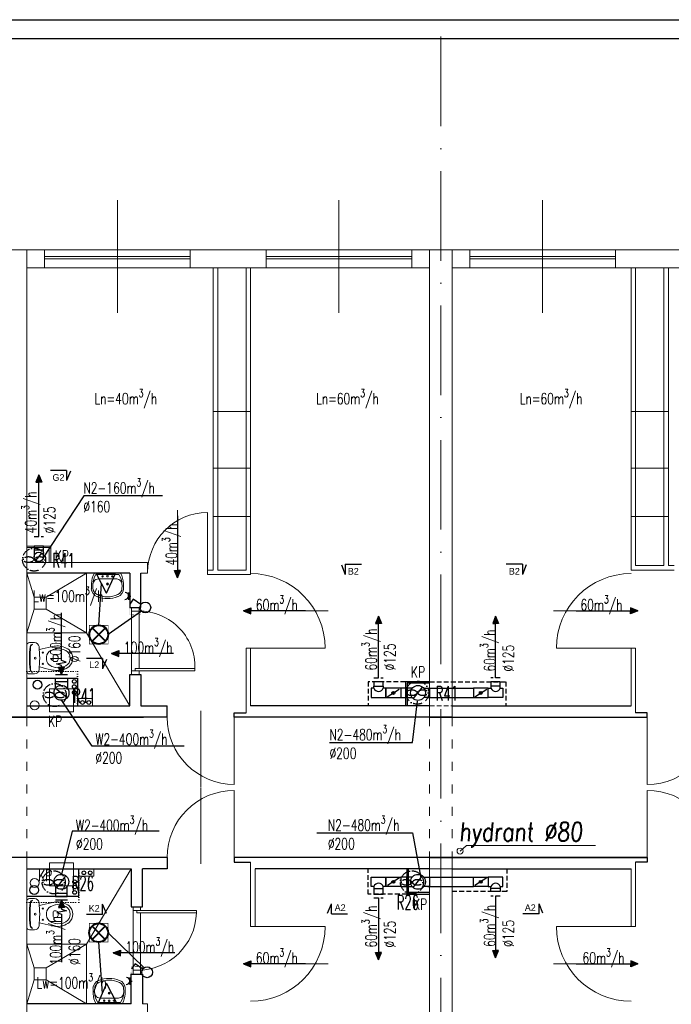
# Model space of a CAD drawing. Header units: millimetres. Extents: x -6513 to 30474, y -6915 to 65597.
# Tile 144 of 256: x 656 to 1530, y 16517 to 17836. Entities that reach past the tile are written whole.
import ezdxf
from ezdxf.enums import TextEntityAlignment as Align

# ---------------------------------------------------------------- set-up
doc = ezdxf.new("R2010")
doc.units = ezdxf.units.MM
for name, pattern in [('ACAD_ISO03W100', [30, 12, -18]), ('ACAD_ISO10W100', [18, 12, -3, 0, -3]), ('DASHED', [19.05, 12.7, -6.35]), ('DOT', [6.35, 0, -6.35])]:
    doc.linetypes.add(name, pattern=pattern)
doc.layers.get('0').update_dxf_attribs({"color": 8})
for name, color, linetype in [('A200_General07', 8, 'Continuous'), ('A200_General08', 8, 'Continuous'), ('A270_text04', 8, 'Continuous'), ('A_obudowy', 8, 'Continuous'), ('DB_inst_pomocn', 8, 'Continuous'), ('DB_WM_nawiew-opis', 8, 'Continuous')]:
    doc.layers.add(name, color=color, linetype=linetype)
for name, color, linetype, lineweight in [('A_cienka', 8, 'Continuous', 5), ('A_linia przekroj', 8, 'Continuous', 25), ('A_osie', 8, 'ACAD_ISO10W100', 5), ('A_przerywana', 8, 'ACAD_ISO03W100', 5), ('A_widok', 8, 'Continuous', 13), ('cieńkie', 8, 'Continuous', 9), ('DB-WM-nawiew-opis', 8, 'Continuous', 25), ('DB-WM-nawiew-opis-odnośnik', 8, 'Continuous', 30), ('DB-WM-wywiew-opis', 8, 'Continuous', 25), ('DB-WM-wywiew-opis-odnośnik', 8, 'Continuous', 30), ('DB_WM_nawiew', 8, 'Continuous', 30), ('DB_WM_wywiew', 8, 'Continuous', 30), ('DB_WM_ścianka nowa', 8, 'Continuous', 25), ('E_gniazda wtykowe', 1, 'Continuous', 30), ('E_oświetlenie', 1, 'Continuous', 30), ('E_technologia', 1, 'ACAD_ISO10W100', 30), ('noew ściany archwig', 8, 'Continuous', 9), ('R-TABELKA', 8, 'Continuous', 25), ('snitarne archwig nowe', 8, 'Continuous', 9), ('Stolarka ARCHWIG', 8, 'Continuous', 5), ('widokowe ARCHWIG', 8, 'Continuous', 5), ('wyburzenia', 8, 'DOT', 20), ('Ściany ARCHWIG', 8, 'Continuous', 30)]:
    doc.layers.add(name, color=color, linetype=linetype, lineweight=lineweight)
doc.styles.add('BRH', font='txt')
doc.styles.add('ROMANSS', font='romans.shx', dxfattribs={"width": 0.8, "oblique": 5})
doc.styles.add('SIMPLEXD', font='SIMPLEX.SHX', dxfattribs={"width": 0.6})
doc.styles.get("Standard").update_dxf_attribs({"font": 'txt.shx', "width": 0.9})

# ---------------------------------------------------------------- blocks, each defined once
blk = doc.blocks.new('drzwi schem')
at = {"color": 252}
blk.add_line((0, 0), (0, 1), dxfattribs=at)
at = {"color": 252, "ltscale": 10}
blk.add_line((0.5, -0.093), (0.5, 1.04), dxfattribs=at)
at = {"color": 252}
blk.add_arc((0, 0), 1, 0, 90, dxfattribs=at)
blk = doc.blocks.new('klop oli 2')
at = {"layer": 'snitarne archwig nowe', "color": 252}
for p, q in [((0, 17.2), (0, 0)), ((3.8, 20.9), (10.5, 20.9)), ((0, -17.2), (0, 0)), ((3.8, 0), (3.8, 1)), ((3.8, 0), (3.8, -1)), ((38.9, 4.5), (37, 4.5)), ((38.9, -4.5), (37, -4.5)), ((3.8, -20.9), (10.5, -20.9))]:
    blk.add_line(p, q, dxfattribs=at)
for centre, radius in [((11.5, 0), 1.27), ((11.5, 0), 1.27), ((21.6, 7.5), 0.706), ((21.6, -7.5), 0.706)]:
    blk.add_circle(centre, radius, dxfattribs=at)
for centre, radius, start, end in [((3.8, 17.2), 3.76, 90, 180), ((144.9, 0), 141.2, 173.7281, 180), ((144.9, 0), 140.5, 173.6694, 180), ((8.4, 15), 3.76, 90, 173.7281), ((9, 15.1), 3.76, 100.2428, 173.7859), ((10.5, 14.9), 6.02, 6.7931, 90), ((-114.7, 0), 132.1, 0, 6.7931), ((80, -215.2), 235.3, 101.5744, 105.544), ((44.8, -39.8), 56.5, 94.3794, 102.2907), ((41.4, -8), 24.5, 51.2869, 92.3028), ((144.9, 0), 141.2, 180, 186.2719), ((144.9, 0), 140.5, 180, 186.3306), ((-114.7, 0), 132.1, 353.2069, 0), ((43.3, 0), 16.9, 173.7581, 180), ((43.3, 0), 16.9, 180, 186.2419), ((37.3, 0.7), 10.9, 117.4027, 173.7581), ((43.1, -10.6), 23.5, 101.6195, 117.4027), ((63.6, 0), 28.2, 173.3508, 180), ((63.6, 0), 28.2, 180, 186.6492), ((37, 3.1), 1.41, 90, 173.3508), ((42.4, -7.4), 20.3, 60.8839, 101.6195), ((38.9, 1.7), 2.82, 36.8699, 90), ((36.6, 0), 5.65, 0, 36.8699), ((36.6, 0), 5.65, 323.1301, 0), ((46.6, 0), 11.8, 0, 60.8839), ((46.6, 0), 11.8, 299.1161, 0), ((46.6, 0), 15.1, 0, 47.5638), ((46.6, 0), 15.1, 312.4362, 0), ((80, 215.2), 235.3, 254.456, 258.4256), ((37.3, -0.7), 10.9, 186.2419, 242.5973), ((43.1, 10.6), 23.5, 242.5973, 258.3805), ((37, -3.1), 1.41, 186.6492, 270), ((42.4, 7.4), 20.3, 258.3805, 299.1161), ((38.9, -1.7), 2.82, 270, 323.1301), ((41.4, 8), 24.5, 267.6972, 308.7131), ((3.8, -17.2), 3.76, 180, 270), ((8.4, -15), 3.76, 186.2719, 270), ((9, -15.1), 3.76, 186.2141, 259.7572), ((10.5, -14.9), 6.02, 270, 353.2069), ((44.8, 39.8), 56.5, 257.7093, 265.6206)]:
    blk.add_arc(centre, radius, start, end, dxfattribs=at)
blk = doc.blocks.new('umywalka oli2')
at = {"layer": 'snitarne archwig nowe', "color": 252}
for p, q in [((0, 17.6), (0, 0)), ((2, 15.4), (2, 0)), ((20.9, 21.6), (13.7, 21.6)), ((0, 0), (0, -17.6)), ((2, 0), (2, -15.4)), ((7.9, 0), (7.9, 10.8)), ((7.9, -10.8), (7.9, 0)), ((13.7, -21.6), (20.9, -21.6))]:
    blk.add_line(p, q, dxfattribs=at)
for centre, radius in [((4.1, 0), 1.11), ((4.5, 6.6), 0.994), ((14.5, 0), 1.48), ((14.5, 0), 0.946), ((4.5, -6.6), 0.994)]:
    blk.add_circle(centre, radius, dxfattribs=at)
for centre, radius, start, end in [((15.6, -9.9), 31.5, 93.3155, 119.5931), ((14.2, -1.1), 20.5, 88.5847, 126.5008), ((15.3, 12), 7.48, 91.7023, 188.8292), ((17.3, -1.9), 21.5, 82.9063, 97.0937), ((20.4, 10.2), 9.2, 23.1986, 92.7468), ((20.2, 9.5), 12.2, 20.9395, 86.4287), ((-1.2, 0), 33.1, 360, 24.6987), ((-3.2, 0), 37.4, 360, 21.6896), ((-1.2, 0), 33.1, 335.3013, 0), ((-3.2, 0), 37.4, 338.3104, 0), ((15.3, -12), 7.48, 171.1708, 268.2977), ((15.6, 9.9), 31.5, 240.4069, 266.6845), ((14.2, 1.1), 20.5, 233.4992, 271.4153), ((17.3, 1.9), 21.5, 262.9063, 277.0937), ((20.4, -10.2), 9.2, 267.2532, 336.8014), ((20.2, -9.5), 12.2, 273.5713, 339.0605)]:
    blk.add_arc(centre, radius, start, end, dxfattribs=at)
blk = doc.blocks.new('A$C2355049C')
at = {"layer": 'DB-WM-nawiew-opis-odnośnik'}
h = blk.add_hatch(color=256, dxfattribs=at)
h.paths.add_polyline_path([(0, -9.8), (3.9, -9.8), (0, 0)])
h.paths.add_polyline_path([(0, 0), (-3.9, -9.8), (0, -9.8)])
at = {"layer": 'DB-WM-nawiew-opis-odnośnik', "flags": 128}
for points in [[(0, 0), (-3.9, -9.8), (0, -9.8)], [(0, -82.9), (0, 0)], [(0, 0), (3.9, -9.8), (0, -9.8)]]:
    blk.add_lwpolyline(points, dxfattribs=at)
blk = doc.blocks.new('A$C620C4C60')
at = {"layer": 'DB-WM-wywiew-opis-odnośnik'}
h = blk.add_hatch(color=256, dxfattribs=at)
h.paths.add_polyline_path([(0, 0), (9.8, 3.9), (9.8, 0)])
h.paths.add_polyline_path([(9.8, 0), (9.8, -3.9), (0, 0)])
at = {"layer": 'DB-WM-wywiew-opis-odnośnik', "flags": 128}
for points in [[(0, 0), (9.8, 3.9), (9.8, 0)], [(0, 0), (12.1, 0)], [(0, 0), (9.8, -3.9), (9.8, 0)], [(12.1, 0), (14.4, -6.5), (16.6, 6.4), (18.9, 0)], [(18.9, 0), (82.9, 0)]]:
    blk.add_lwpolyline(points, dxfattribs=at)
blk = doc.blocks.new('Sect Mk right')
at = {"layer": 'A200_General07', "color": 1}
for p, q in [((0, 6.01), (0, -0.21)), ((0, 6.01), (3.92, 6.01)), ((0.29, 7.48), (3.92, 6.01))]:
    blk.add_line(p, q, dxfattribs=at)
at = {"layer": 'A270_text04', "color": 0, "style": 'BRH'}
blk.add_attdef('-', text='', height=4.51, dxfattribs=at).set_placement((1.77, 1.49), align=Align.MIDDLE)
blk = doc.blocks.new('raster')
at = {"layer": 'E_oświetlenie', "lineweight": 40}
for p, q in [((-21.2, 21.2), (21.2, -21.2)), ((21.2, 21.2), (-21.2, -21.2))]:
    blk.add_line(p, q, dxfattribs=at)
at = {"layer": 'E_oświetlenie', "const_width": 2}
blk.add_lwpolyline([(-30, -30), (30, -30), (30, 30), (-30, 30)], close=True, dxfattribs=at)
at = {"layer": 'E_oświetlenie', "lineweight": 40}
blk.add_circle((0, 0), 30, dxfattribs=at)
blk = doc.blocks.new('gw1')
at = {"layer": 'E_gniazda wtykowe'}
for p, q in [((99083.8, 55839.3), (99080.1, 55839.3)), ((99083.8, 55833.1), (99083.8, 55845.4))]:
    blk.add_line(p, q, dxfattribs=at)
blk.add_arc((99089.8, 55839), 6.04, 87.7958, 267.7958, dxfattribs=at)

msp = doc.modelspace()

# ---------------------------------------------------------------- hatches: boundary and pattern name
at = {"layer": 'DB_WM_nawiew'}
h = msp.add_hatch(color=256, dxfattribs=at)
edge = h.paths.add_edge_path()
edge.add_arc((1156.948, 16934.132), 2, 0, 360)
h = msp.add_hatch(color=256, dxfattribs=at)
edge = h.paths.add_edge_path()
edge.add_arc((1274.159, 16934.132), 2, 0, 360)
h = msp.add_hatch(color=256, dxfattribs=at)
edge = h.paths.add_edge_path()
edge.add_arc((1156.948, 16681.068), 2, 0, 360)
h = msp.add_hatch(color=256, dxfattribs=at)
edge = h.paths.add_edge_path()
edge.add_arc((1274.159, 16681.068), 2, 0, 360)

# ---------------------------------------------------------------- linework, layer by layer
at = {"layer": 'A_cienka', "ltscale": 10}
for p, q in [((787.054, 17443.178), (787.054, 17593.975)), ((1084.054, 17443.178), (1084.054, 17593.975)), ((1357.054, 17443.178), (1357.054, 17593.975))]:
    msp.add_line(p, q, dxfattribs=at)
at = {"layer": 'A_cienka'}
for p, q in [((-2776.446, 17527.577), (2360.554, 17527.577)), ((-2776.446, 17527.577), (4647.554, 17527.577)), ((884.554, 17518.577), (689.554, 17518.577)), ((884.554, 17515.577), (689.554, 17515.577)), ((986.554, 17518.577), (1181.554, 17518.577)), ((986.554, 17515.577), (1181.554, 17515.577)), ((1454.554, 17518.577), (1259.554, 17518.577)), ((1454.554, 17515.577), (1259.554, 17515.577)), ((665.554, 17503.577), (1205.554, 17503.577)), ((1235.554, 17503.577), (1775.554, 17503.577)), ((965.554, 17311.172), (915.554, 17311.172)), ((1475.554, 17311.172), (1525.554, 17311.172)), ((965.554, 17235.091), (915.554, 17235.091)), ((1475.554, 17235.091), (1525.554, 17235.091)), ((965.554, 17170.281), (915.554, 17170.281)), ((1475.554, 17170.281), (1525.554, 17170.281)), ((1254.981, 16729.786), (1246.324, 16722.244)), ((1427.892, 16729.544), (1254.981, 16729.786))]:
    msp.add_line(p, q, dxfattribs=at)
msp.add_circle((1246.324, 16722.244), 4, dxfattribs=at)
at = {"layer": 'A_linia przekroj'}
for p, q in [((853.768, 16901.577), (853.768, 16916.577)), ((943.768, 16901.577), (943.768, 16907.577)), ((943.768, 16907.577), (959.554, 16907.577)), ((1205.554, 16916.577), (965.554, 16916.577)), ((1235.554, 16916.577), (1475.554, 16916.577)), ((1497.339, 16907.577), (1481.554, 16907.577)), ((1497.339, 16901.577), (1497.339, 16907.577)), ((462.554, 16901.577), (821.994, 16901.577)), ((853.768, 16901.577), (613.554, 16901.577)), ((1235.554, 16901.577), (943.768, 16901.577)), ((1205.554, 16901.577), (1497.339, 16901.577)), ((853.768, 16713.577), (613.554, 16713.577)), ((853.768, 16713.577), (853.768, 16698.577)), ((1497.339, 16713.577), (943.768, 16713.577)), ((943.768, 16713.577), (943.768, 16707.577)), ((1205.554, 16713.577), (1497.339, 16713.577)), ((1497.339, 16713.577), (1497.339, 16707.577)), ((853.768, 16698.577), (820.554, 16698.577)), ((943.768, 16707.577), (965.554, 16707.577)), ((1205.554, 16698.577), (971.554, 16698.577)), ((1235.554, 16698.577), (1475.554, 16698.577)), ((1497.339, 16707.577), (1481.554, 16707.577))]:
    msp.add_line(p, q, dxfattribs=at)
at = {"layer": 'A_obudowy', "linetype": 'DASHED', "ltscale": 0.5}
for p, q in [((1173.054, 16949.132), (1123.248, 16949.132)), ((1123.248, 16949.132), (1123.248, 16916.577)), ((1205.554, 16949.132), (1307.768, 16949.132)), ((1307.768, 16949.132), (1307.768, 16916.577))]:
    msp.add_line(p, q, dxfattribs=at)
at = {"layer": 'A_obudowy', "linetype": 'ByBlock'}
for p, q in [((1205.554, 16949.132), (1173.054, 16949.132)), ((1173.054, 16949.132), (1173.054, 16916.577)), ((1205.554, 16947.132), (1175.554, 16947.132)), ((1175.554, 16947.132), (1175.554, 16916.577)), ((1174.948, 16698.577), (1174.948, 16664.568)), ((1176.948, 16698.577), (1176.948, 16667.068)), ((1174.948, 16664.568), (1205.554, 16664.568)), ((1176.948, 16667.068), (1205.554, 16667.068))]:
    msp.add_line(p, q, dxfattribs=at)
at = {"layer": 'A_obudowy', "linetype": 'DASHED', "ltscale": 0.5}
for points in [[(1174.948, 16664.568), (1123.248, 16664.568), (1123.248, 16698.577)], [(1308.859, 16698.577), (1308.859, 16668.071), (1235.554, 16668.071)]]:
    msp.add_lwpolyline(points, dxfattribs=at)
at = {"layer": 'A_osie', "ltscale": 10}
msp.add_line((1220.554, 16072.134), (1220.554, 17824.193), dxfattribs=at)
at = {"layer": 'A_przerywana', "linetype": 'ByBlock'}
for p, q in [((697.998, 17130.656), (665.554, 17130.656)), ((697.998, 17130.656), (698.043, 17108.577)), ((695.498, 17128.656), (665.554, 17128.656)), ((695.498, 17128.656), (695.543, 17108.577))]:
    msp.add_line(p, q, dxfattribs=at)
at = {"layer": 'A_przerywana', "linetype": 'DASHED', "ltscale": 0.5}
for p, q in [((1205.554, 16916.577), (1235.554, 16916.577)), ((1205.554, 16698.577), (1235.554, 16698.577)), ((1235.554, 16698.577), (1205.554, 16698.577)), ((1205.554, 16698.577), (1235.554, 16698.577))]:
    msp.add_line(p, q, dxfattribs=at)
at = {"layer": 'A_przerywana'}
for p, q in [((665.554, 16901.577), (665.554, 16713.577)), ((1205.554, 16901.577), (1205.554, 16713.577)), ((1235.554, 16901.577), (1235.554, 16713.577))]:
    msp.add_line(p, q, dxfattribs=at)
at = {"layer": 'A_przerywana', "color": 252}
for p, q in [((665.554, 16901.577), (665.554, 16713.577)), ((665.554, 16901.577), (665.554, 16713.577)), ((1205.554, 16901.577), (1205.554, 16713.577)), ((1205.554, 16901.577), (1205.554, 16713.577)), ((1235.554, 16901.577), (1235.554, 16713.577)), ((1235.554, 16901.577), (1235.554, 16713.577))]:
    msp.add_line(p, q, dxfattribs=at)
at = {"layer": 'A_widok', "ltscale": 5}
for p, q in [((640.554, 17527.577), (665.554, 17527.577)), ((665.554, 16901.577), (665.554, 17527.577)), ((1205.554, 16901.577), (1205.554, 17527.577)), ((1205.554, 17527.577), (1235.554, 17527.577)), ((1235.554, 16901.577), (1235.554, 17527.577)), ((915.554, 17503.577), (915.554, 17098.577)), ((921.554, 17503.577), (921.554, 17098.577)), ((959.554, 17503.577), (959.554, 17098.577)), ((965.554, 17503.577), (965.554, 17098.577)), ((1475.554, 17503.577), (1475.554, 17098.577)), ((1481.554, 17503.577), (1481.554, 17104.577)), ((1519.554, 17503.577), (1519.554, 17104.577)), ((1525.554, 17503.577), (1525.554, 17104.577)), ((827.647, 17108.577), (665.554, 17108.577)), ((827.647, 17094.577), (827.647, 17108.577)), ((1481.554, 17104.577), (1519.554, 17104.577)), ((1525.554, 17104.577), (1533.46, 17104.577)), ((827.647, 17094.577), (818.554, 17094.577)), ((915.554, 17098.577), (907.647, 17098.577)), ((907.647, 17092.577), (907.647, 17098.577)), ((965.554, 17092.577), (907.647, 17092.577)), ((959.554, 17098.577), (921.554, 17098.577)), ((965.554, 17092.577), (965.554, 17098.577)), ((1475.554, 17098.577), (1533.46, 17098.577)), ((959.554, 16907.577), (959.554, 16993.993)), ((959.554, 16993.993), (965.554, 16993.993)), ((965.554, 16916.577), (965.554, 16993.993)), ((1475.554, 16916.577), (1475.554, 16993.993)), ((1475.554, 16993.993), (1481.554, 16993.993)), ((1481.554, 16907.577), (1481.554, 16993.993)), ((665.554, 16087.577), (665.554, 16713.577)), ((1205.554, 16087.577), (1205.554, 16713.577)), ((1235.554, 16087.577), (1235.554, 16713.577)), ((965.554, 16707.577), (965.554, 16621.161)), ((971.554, 16698.577), (971.554, 16621.161)), ((1475.554, 16698.577), (1475.554, 16621.161)), ((1481.554, 16707.577), (1481.554, 16621.161)), ((965.554, 16621.161), (971.554, 16621.161)), ((1475.554, 16621.161), (1481.554, 16621.161)), ((827.647, 16517.577), (820.554, 16517.577)), ((827.647, 16517.577), (827.647, 16503.577))]:
    msp.add_line(p, q, dxfattribs=at)
for points in [[(665.554, 17503.577), (689.554, 17503.577), (689.554, 17527.577), (665.554, 17527.577)], [(884.554, 17527.577), (986.554, 17527.577), (986.554, 17503.577), (884.554, 17503.577)], [(1205.554, 17503.577), (1181.554, 17503.577), (1181.554, 17527.577), (1205.554, 17527.577)], [(1235.554, 17503.577), (1259.554, 17503.577), (1259.554, 17527.577), (1235.554, 17527.577)], [(1454.554, 17527.577), (1556.554, 17527.577), (1556.554, 17503.577), (1454.554, 17503.577)]]:
    msp.add_lwpolyline(points, close=True, dxfattribs=at)
at = {"layer": 'cieńkie'}
for p, q in [((696.115, 16939.577), (728.115, 16939.577)), ((696.115, 16908.577), (696.115, 16939.577)), ((698.615, 16939.577), (725.615, 16939.577)), ((728.115, 16939.577), (728.115, 16908.577)), ((728.115, 16908.577), (728.115, 16922.577)), ((696.115, 16908.577), (710.115, 16908.577)), ((728.115, 16908.577), (696.115, 16908.577)), ((705.115, 16908.577), (719.115, 16908.577)), ((696.115, 16675.577), (696.115, 16706.577)), ((696.115, 16706.577), (728.115, 16706.577)), ((698.615, 16706.577), (725.615, 16706.577)), ((728.115, 16706.577), (728.115, 16675.577)), ((696.115, 16675.577), (710.115, 16675.577)), ((728.115, 16675.577), (696.115, 16675.577)), ((705.115, 16665.577), (719.115, 16665.577))]:
    msp.add_line(p, q, dxfattribs=at)
for centre in [(676.051, 16917.452), (676.051, 16679.644)]:
    msp.add_circle(centre, 6, dxfattribs=at)
at = {"layer": 'DB-WM-nawiew-opis'}
for points in [[(847.449, 17197.998), (741.924, 17197.998), (687.22, 17114.58)], [(1071.386, 16867.827), (1182.705, 16867.827), (1189.235, 16923.025)], [(1054.411, 16746.484), (1182.705, 16746.484), (1193.554, 16686.577)]]:
    msp.add_lwpolyline(points, dxfattribs=at)
at = {"layer": 'DB-WM-wywiew-opis'}
for points in [[(876.678, 16862.764), (753.266, 16862.764), (712.426, 16924.077)], [(843.251, 16748.829), (726.51, 16748.829), (712.115, 16690.949)]]:
    msp.add_lwpolyline(points, dxfattribs=at)
at = {"layer": 'DB_inst_pomocn'}
for centre, radius in [((679.996, 16944.989), 6), ((729.31, 16949.456), 2.5), ((729.31, 16942.471), 2.5), ((729.31, 16934.767), 2.5), ((729.796, 16681.159), 2.5), ((675.536, 16670.052), 6), ((729.796, 16674.102), 2.5), ((729.796, 16666.932), 2.5)]:
    msp.add_circle(centre, radius, dxfattribs=at)
at = {"layer": 'DB_WM_nawiew', "linetype": 'DASHED', "ltscale": 0.5}
for points in [[(675.477, 17143.402), (687.977, 17143.402)], [(1130.848, 16954.178), (1143.348, 16954.178)], [(1300.259, 16954.132), (1287.759, 16954.132)], [(1130.848, 16659.568), (1143.348, 16659.568)], [(1300.259, 16662.068), (1287.759, 16662.068)]]:
    msp.add_lwpolyline(points, dxfattribs=at)
at = {"layer": 'DB_WM_nawiew'}
for points in [[(687.998, 17121.371), (687.998, 17130.656), (675.498, 17130.656), (675.498, 17121.371)], [(687.998, 17116.371), (687.998, 17125.371), (675.498, 17125.371), (675.498, 17116.371)], [(677.847, 17111.489), (685.649, 17121.254)], [(1143.348, 16943.132), (1143.348, 16949.132), (1130.848, 16949.132), (1130.848, 16943.132)], [(1300.259, 16943.132), (1300.259, 16949.132), (1287.759, 16949.132), (1287.759, 16943.132)], [(1127.248, 16927.882), (1146.948, 16927.882), (1146.948, 16940.382), (1143.348, 16940.382)], [(1130.848, 16940.382), (1127.248, 16940.382), (1127.248, 16927.882)], [(1130.848, 16940.382), (1130.848, 16943.132), (1143.348, 16943.132), (1143.348, 16940.382)], [(1166.948, 16940.382), (1146.948, 16940.382), (1146.948, 16927.882), (1166.948, 16927.882)], [(1148.719, 16928.989), (1164.84, 16939.064)], [(1176.948, 16940.382), (1166.948, 16940.382), (1166.948, 16927.882), (1176.948, 16927.882)], [(1182.142, 16940.382), (1174.548, 16940.382), (1174.548, 16927.882), (1182.142, 16927.882)], [(1183.706, 16926.319), (1196.19, 16941.944)], [(1197.754, 16940.382), (1205.348, 16940.382), (1205.348, 16927.882), (1197.754, 16927.882)], [(1202.948, 16940.382), (1264.159, 16940.382)], [(1284.159, 16940.382), (1264.159, 16940.382), (1264.159, 16927.882), (1284.159, 16927.882)], [(1265.93, 16928.989), (1282.052, 16939.064)], [(1303.859, 16927.882), (1284.159, 16927.882), (1284.159, 16940.382), (1287.759, 16940.382)], [(1300.259, 16940.382), (1300.259, 16943.132), (1287.759, 16943.132), (1287.759, 16940.382)], [(1300.259, 16940.382), (1303.859, 16940.382), (1303.859, 16927.882)], [(1202.948, 16927.882), (1264.159, 16927.882)], [(1127.248, 16687.318), (1146.948, 16687.318), (1146.948, 16674.818), (1143.348, 16674.818)], [(1130.848, 16674.818), (1127.248, 16674.818), (1127.248, 16687.318)], [(1166.948, 16674.818), (1146.948, 16674.818), (1146.948, 16687.318), (1166.948, 16687.318)], [(1165.177, 16686.211), (1149.056, 16676.136)], [(1176.948, 16687.318), (1166.948, 16687.318), (1166.948, 16674.818), (1176.948, 16674.818)], [(1182.142, 16687.318), (1174.548, 16687.318), (1174.548, 16674.818), (1182.142, 16674.818)], [(1183.706, 16673.256), (1196.19, 16688.881)], [(1197.754, 16687.318), (1205.348, 16687.318), (1205.348, 16674.818), (1197.754, 16674.818)], [(1202.948, 16687.318), (1264.159, 16687.318)], [(1284.159, 16674.818), (1264.159, 16674.818), (1264.159, 16687.318), (1284.159, 16687.318)], [(1282.388, 16686.211), (1266.267, 16676.136)], [(1303.859, 16687.318), (1284.159, 16687.318), (1284.159, 16674.818), (1287.759, 16674.818)], [(1300.259, 16674.818), (1303.859, 16674.818), (1303.859, 16687.318)], [(1130.848, 16674.818), (1130.848, 16672.068), (1143.348, 16672.068), (1143.348, 16674.818)], [(1130.848, 16672.068), (1130.848, 16664.568), (1143.348, 16664.568), (1143.348, 16672.068)], [(1202.948, 16674.818), (1264.159, 16674.818)], [(1300.259, 16674.818), (1300.259, 16672.068), (1287.759, 16672.068), (1287.759, 16674.818)], [(1300.259, 16672.068), (1300.259, 16668.071), (1287.759, 16668.071), (1287.759, 16672.068)]]:
    msp.add_lwpolyline(points, dxfattribs=at)
for centre in [(1156.948, 16934.132), (1274.159, 16934.132), (1156.948, 16681.068), (1274.159, 16681.068)]:
    msp.add_circle(centre, 2, dxfattribs=at)
for centre, start, end in [((1137.098, 16942.612), 199.636833, 340.363167), ((1294.009, 16942.612), 199.636833, 340.363167), ((1137.098, 16672.588), 19.636833, 160.363167), ((1294.009, 16672.588), 19.636833, 160.363167)]:
    msp.add_arc(centre, 6.636, start, end, dxfattribs=at)
at = {"layer": 'DB_WM_wywiew'}
for points in [[(704.111, 16958.666), (720.111, 16958.666)], [(704.111, 16947.304), (704.111, 16953.666), (720.111, 16953.666), (720.111, 16947.304)], [(704.111, 16940.166), (704.111, 16949.538), (720.111, 16949.538), (720.111, 16940.166)], [(704.31, 16940.422), (719.913, 16927.91)], [(705.804, 16673.195), (718.114, 16688.958)], [(703.959, 16675.077), (703.959, 16665.705), (719.959, 16665.705), (719.959, 16675.077)], [(703.959, 16669.105), (703.959, 16661.577), (719.959, 16661.577), (719.959, 16669.105)], [(720.242, 16656.577), (704.242, 16656.577)]]:
    msp.add_lwpolyline(points, dxfattribs=at)
at = {"layer": 'DB_WM_wywiew', "color": 240}
for centre, radius in [((681.748, 17116.371), 6.25), ((1189.948, 16934.132), 10), ((1189.948, 16681.068), 10)]:
    msp.add_circle(centre, radius, dxfattribs=at)
at = {"layer": 'DB_WM_wywiew', "color": 1}
for centre in [(712.111, 16934.166), (711.959, 16681.077)]:
    msp.add_circle(centre, 10, dxfattribs=at)
at = {"layer": 'DB_WM_ścianka nowa'}
for points in [[(665.554, 16953.666), (733.554, 16953.666), (733.554, 16916.577)], [(665.554, 16661.705), (735.554, 16661.705), (735.554, 16698.321)]]:
    msp.add_lwpolyline(points, dxfattribs=at)
at = {"layer": 'E_oświetlenie'}
for p, q in [((772.661, 17067.62), (759.121, 17093.673)), ((783.904, 17093.317), (759.121, 17093.673)), ((772.661, 17067.62), (783.904, 17093.317)), ((762.105, 17024.79), (765.891, 17080.647)), ((808.27, 17059.796), (803.569, 17053.02)), ((818.562, 17052.656), (808.27, 17059.796)), ((819.436, 17043.351), (774.705, 17012.19)), ((774.558, 16612.896), (823.026, 16566.013)), ((761.958, 16600.296), (766.827, 16532.02)), ((810.683, 16571.178), (805.982, 16564.402)), ((820.975, 16564.038), (810.683, 16571.178)), ((772.448, 16544.869), (761.205, 16519.172)), ((772.448, 16544.869), (785.988, 16518.816)), ((761.205, 16519.172), (785.988, 16518.816))]:
    msp.add_line(p, q, dxfattribs=at)
at = {"layer": 'E_oświetlenie', "const_width": 1.05}
for points in [[(759.121, 17093.673), (772.661, 17067.62), (783.904, 17093.317)], [(785.988, 16518.816), (772.448, 16544.869), (761.205, 16519.172)]]:
    msp.add_lwpolyline(points, close=True, dxfattribs=at)
at = {"layer": 'E_oświetlenie'}
for centre in [(824.52, 17048.522), (826.934, 16559.904)]:
    msp.add_circle(centre, 7.252, dxfattribs=at)
at = {"layer": 'E_technologia'}
for p, q in [((674.22, 17114.05), (676.625, 17111.271)), ((676.625, 17114.05), (674.22, 17111.271)), ((701.816, 16932.693), (704.221, 16929.914)), ((704.221, 16932.693), (701.816, 16929.914)), ((1187.863, 16935.786), (1190.268, 16933.007)), ((1190.268, 16935.786), (1187.863, 16933.007)), ((700.491, 16681.815), (702.896, 16679.036)), ((702.896, 16681.815), (700.491, 16679.036)), ((1180.605, 16681.815), (1183.009, 16679.036)), ((1183.009, 16681.815), (1180.605, 16679.036))]:
    msp.add_line(p, q, dxfattribs=at)
for centre in [(675.422, 17112.661), (703.018, 16931.304), (1189.066, 16934.397), (701.693, 16680.425), (1181.807, 16680.425)]:
    msp.add_circle(centre, 15.427, dxfattribs=at)
for centre, start_param, end_param in [((667.795, 17112.661), 3.54986568, 9.01650493), ((683.049, 17112.661), 0.40827303, 5.87491228), ((695.392, 16931.304), 3.54986568, 9.01650493), ((710.645, 16931.304), 0.40827303, 5.87491228), ((1181.439, 16934.397), 3.54986568, 9.01650493), ((1196.692, 16934.397), 0.40827303, 5.87491228), ((694.067, 16680.425), 3.54986568, 9.01650493), ((709.32, 16680.425), 0.40827303, 5.87491228), ((1174.18, 16680.425), 3.54986568, 9.01650493), ((1189.434, 16680.425), 0.40827303, 5.87491228)]:
    msp.add_ellipse(centre, major_axis=(-7, 0), ratio=0.5, start_param=start_param, end_param=end_param, dxfattribs=at)
at = {"layer": 'R-TABELKA'}
for p, q in [((-3136.084, 17835.732), (8327.828, 17835.732)), ((-3011.084, 17810.732), (8302.828, 17810.732))]:
    msp.add_line(p, q, dxfattribs=at)
at = {"layer": 'snitarne archwig nowe'}
msp.add_line((745.71, 17014.421), (803.554, 16916.577), dxfattribs=at)
for points in [[(665.554, 17014.421), (745.71, 17014.421), (745.71, 17094.577)], [(675.71, 17062.421), (665.71, 17094.421)], [(691.71, 17062.421), (745.71, 17094.421)], [(675.71, 17046.421), (665.71, 17014.421)], [(691.71, 17046.421), (745.71, 17014.421)], [(745.71, 16597.733), (805.554, 16698.577)], [(665.554, 16597.733), (745.71, 16597.733), (745.71, 16517.577)], [(675.71, 16565.733), (665.71, 16597.733)], [(691.71, 16565.733), (745.71, 16597.733)], [(675.71, 16549.733), (665.71, 16517.733)], [(691.71, 16549.733), (745.71, 16517.733)]]:
    msp.add_lwpolyline(points, dxfattribs=at)
for points in [[(675.71, 17046.421), (691.71, 17046.421), (691.71, 17062.421), (675.71, 17062.421)], [(675.71, 16549.733), (691.71, 16549.733), (691.71, 16565.733), (675.71, 16565.733)]]:
    msp.add_lwpolyline(points, close=True, dxfattribs=at)
at = {"layer": 'Stolarka ARCHWIG'}
for p, q in [((891.054, 16966.577), (811.054, 16966.577)), ((811.054, 16966.577), (811.054, 16963.577)), ((811.054, 16963.577), (891.054, 16963.577)), ((891.054, 16963.577), (891.054, 16966.577)), ((813.054, 16639.577), (813.054, 16642.577)), ((813.054, 16639.577), (813.054, 16642.577)), ((813.054, 16642.577), (893.054, 16642.577)), ((893.054, 16642.577), (893.054, 16639.577)), ((893.054, 16639.577), (813.054, 16639.577))]:
    msp.add_line(p, q, dxfattribs=at)
for points in [[(811.054, 17043.577), (816.054, 17043.577), (816.054, 17048.577), (806.054, 17048.577), (806.054, 17043.577), (813.554, 17043.577)], [(811.054, 17043.577), (816.054, 17043.577), (816.054, 17048.577), (806.054, 17048.577), (806.054, 17043.577), (813.554, 17043.577)], [(806.054, 16963.577), (806.054, 17043.577)], [(816.054, 17043.749), (816.054, 16966.577)], [(811.054, 16958.577), (816.054, 16958.577), (816.054, 16963.577), (806.054, 16963.577), (806.054, 16958.577), (813.554, 16958.577)], [(813.054, 16647.577), (808.054, 16647.577), (808.054, 16642.577), (818.054, 16642.577), (818.054, 16647.577), (810.554, 16647.577)], [(813.054, 16647.577), (808.054, 16647.577), (808.054, 16642.577), (818.054, 16642.577), (818.054, 16647.577), (810.554, 16647.577)], [(808.054, 16562.46), (808.054, 16642.46)], [(818.054, 16639.46), (818.054, 16562.46)], [(813.054, 16562.577), (808.054, 16562.577), (808.054, 16557.577), (818.054, 16557.577), (818.054, 16562.577), (810.554, 16562.577)]]:
    msp.add_lwpolyline(points, dxfattribs=at)
for centre, radius, start, end in [((816.131, 16968.794), 74.955, 358.305166, 93.884215), ((813.708, 16641.956), 79.382, 269.527921, 358.282698)]:
    msp.add_arc(centre, radius, start, end, dxfattribs=at)
at = {"layer": 'widokowe ARCHWIG'}
for p, q in [((753.554, 16926.577), (733.554, 16926.577)), ((733.554, 16926.577), (733.554, 16916.577)), ((753.554, 16916.577), (753.554, 16926.577)), ((733.554, 16916.577), (753.554, 16916.577)), ((755.554, 16698.577), (735.554, 16698.577)), ((735.554, 16698.577), (735.554, 16688.577)), ((755.554, 16688.577), (755.554, 16698.577)), ((735.554, 16688.577), (755.554, 16688.577))]:
    msp.add_line(p, q, dxfattribs=at)
at = {"layer": 'wyburzenia', "ltscale": 0.5}
for p, q in [((665.554, 16962.577), (733.554, 16962.577)), ((733.554, 16962.577), (733.554, 16916.577)), ((735.554, 16653.577), (735.554, 16698.577)), ((665.554, 16653.577), (735.554, 16653.577))]:
    msp.add_line(p, q, dxfattribs=at)
at = {"layer": 'wyburzenia', "ltscale": 0.2}
for points in [[(803.554, 17048.577), (818.554, 17048.577), (818.554, 17038.577), (803.554, 17038.577)], [(805.554, 16567.577), (820.554, 16567.577), (820.554, 16557.577), (805.554, 16557.577)]]:
    msp.add_lwpolyline(points, close=True, dxfattribs=at)
at = {"layer": 'Ściany ARCHWIG'}
for p, q in [((803.554, 17094.577), (665.554, 17094.577)), ((803.554, 17094.577), (803.554, 17048.577)), ((818.554, 17048.577), (818.554, 17094.577)), ((803.554, 17048.577), (818.554, 17048.577)), ((803.554, 17048.577), (818.554, 17048.577)), ((803.554, 16916.577), (803.554, 16958.577)), ((803.554, 16958.577), (818.554, 16958.577)), ((818.554, 16958.577), (818.554, 16916.577)), ((665.554, 16916.577), (803.554, 16916.577)), ((818.554, 16916.577), (853.768, 16916.577)), ((665.554, 16698.577), (805.554, 16698.577)), ((805.554, 16698.577), (805.554, 16647.577)), ((820.554, 16647.577), (820.554, 16698.577)), ((805.554, 16647.577), (820.554, 16647.577)), ((805.554, 16647.577), (820.554, 16647.577)), ((805.554, 16647.577), (820.554, 16647.577)), ((805.554, 16647.577), (820.554, 16647.577)), ((805.554, 16557.577), (820.554, 16557.577)), ((805.554, 16517.577), (805.554, 16557.577)), ((805.554, 16557.577), (820.554, 16557.577)), ((820.554, 16557.577), (820.554, 16517.577)), ((805.554, 16517.577), (665.554, 16517.577))]:
    msp.add_line(p, q, dxfattribs=at)
for centre in [(740.206, 16921.24), (748.723, 16921.24), (742.206, 16693.24), (750.723, 16693.24)]:
    msp.add_circle(centre, 2.5, dxfattribs=at)

# ---------------------------------------------------------------- block references
at = {"layer": 'A200_General08'}
ref = msp.add_blockref('Sect Mk right', (697.949, 17232.097), dxfattribs=dict(at, xscale=3.5, yscale=3.5, zscale=3.5, rotation=270))
ref.add_attrib('-', 'G2', dxfattribs={"layer": 'A270_text04', "color": 7, "height": 9, "style": 'BRH'}).set_placement((708.12, 17222.642), align=Align.MIDDLE)
ref = msp.add_blockref('Sect Mk right', (1113.427, 17106.5), dxfattribs=dict(at, xscale=-3.5, yscale=3.5, zscale=3.5, rotation=90))
ref.add_attrib('-', 'B2', dxfattribs={"layer": 'A270_text04', "color": 7, "height": 9, "style": 'BRH'}).set_placement((1103.256, 17097.045), align=Align.MIDDLE)
ref = msp.add_blockref('Sect Mk right', (1308.938, 17106.5), dxfattribs=dict(at, xscale=3.5, yscale=3.5, zscale=3.5, rotation=270))
ref.add_attrib('-', 'B2', dxfattribs={"layer": 'A270_text04', "color": 7, "height": 9, "style": 'BRH'}).set_placement((1319.109, 17097.045), align=Align.MIDDLE)
ref = msp.add_blockref('Sect Mk right', (746.274, 16980.072), dxfattribs=dict(at, xscale=3.5, yscale=3.5, zscale=3.5, rotation=270))
ref.add_attrib('-', 'L2', dxfattribs={"layer": 'A270_text04', "color": 7, "height": 9, "style": 'BRH'}).set_placement((756.01, 16971.836), align=Align.MIDDLE)
ref = msp.add_blockref('Sect Mk right', (746.274, 16637.463), dxfattribs=dict(at, xscale=-3.5, yscale=3.5, zscale=3.5, rotation=270))
ref.add_attrib('-', 'K2', dxfattribs={"layer": 'A270_text04', "color": 7, "height": 9, "style": 'BRH'}).set_placement((756.01, 16645.699), align=Align.MIDDLE)
ref = msp.add_blockref('Sect Mk right', (1094.913, 16638.079), dxfattribs=dict(at, xscale=3.5, yscale=3.5, zscale=3.5, rotation=90))
ref.add_attrib('-', 'A2', dxfattribs={"layer": 'A270_text04', "color": 7, "height": 9, "style": 'BRH'}).set_placement((1085.607, 16646.496), align=Align.MIDDLE)
ref = msp.add_blockref('Sect Mk right', (1331.138, 16638.079), dxfattribs=dict(at, xscale=-3.5, yscale=3.5, zscale=3.5, rotation=270))
ref.add_attrib('-', 'A2', dxfattribs={"layer": 'A270_text04', "color": 7, "height": 9, "style": 'BRH'}).set_placement((1340.444, 16646.496), align=Align.MIDDLE)
at = {"layer": 'A_cienka', "xscale": -80, "yscale": 80, "zscale": 80}
msp.add_blockref('drzwi schem', (907.647, 17095.577), dxfattribs=at)
at = {"layer": 'A_cienka', "yscale": 100, "zscale": 100}
for p, xscale, rotation in [((965.554, 16993.993), -100, 270), ((1475.554, 16993.993), 100, 90), ((965.554, 16621.161), 100, 270), ((1475.554, 16621.161), -100, 90)]:
    msp.add_blockref('drzwi schem', p, dxfattribs=dict(at, xscale=xscale, rotation=rotation))
at = {"layer": 'A_widok', "ltscale": 5, "yscale": 90, "zscale": 90}
for p, xscale, rotation in [((943.768, 16901.577), 90, 179.9999999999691), ((1497.339, 16901.577), -90, 180), ((943.768, 16713.577), -90, 359.9999999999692)]:
    msp.add_blockref('drzwi schem', p, dxfattribs=dict(at, xscale=xscale, rotation=rotation))
at = {"layer": 'A_widok', "ltscale": 5, "xscale": 90, "yscale": 90, "zscale": 90}
msp.add_blockref('drzwi schem', (1497.339, 16713.577), dxfattribs=at)
at = {"layer": 'DB_WM_nawiew'}
for p in [(681.727, 17226.338), (1294.009, 17037.067)]:
    msp.add_blockref('A$C2355049C', p, dxfattribs=at)
for p, rotation in [((867.647, 17088.154), 180), ((956.275, 17043.993), 90), ((779.333, 16986.858), 90), ((1137.098, 16576.633), 180), ((781.333, 16585.858), 90), ((956.275, 16571.161), 90)]:
    msp.add_blockref('A$C2355049C', p, dxfattribs=dict(at, rotation=rotation))
at = {"layer": 'DB_WM_nawiew', "xscale": -1}
for p, rotation in [((1484.803, 17043.993), 270), ((1294.009, 16579.133), 180), ((1484.832, 16571.161), 270)]:
    msp.add_blockref('A$C2355049C', p, dxfattribs=dict(at, rotation=rotation))
msp.add_blockref('A$C2355049C', (1137.098, 17037.067), dxfattribs=at)
at = {"layer": 'DB_WM_wywiew', "xscale": -1}
for p, rotation in [((712.084, 16958.597), 270), ((712.242, 16656.577), 90)]:
    msp.add_blockref('A$C620C4C60', p, dxfattribs=dict(at, rotation=rotation))
at = {"layer": 'E_oświetlenie', "xscale": 0.7875000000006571, "yscale": 0.7875000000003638, "zscale": 0.7874999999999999, "rotation": 178.7624398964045}
for p in [(79762.093, 59341.587), (79763.782, 58826.001)]:
    msp.add_blockref('gw1', p, dxfattribs=at)
at = {"layer": 'E_oświetlenie', "lineweight": 40, "xscale": 0.4199999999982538, "yscale": 0.4200000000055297, "zscale": 0.4199999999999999, "rotation": 180}
for p in [(762.105, 17012.19), (761.958, 16612.896)]:
    msp.add_blockref('raster', p, dxfattribs=at)
at = {"layer": 'noew ściany archwig', "rotation": 270}
msp.add_blockref('umywalka oli2', (773.751, 17094.577), dxfattribs=at)
at = {"layer": 'noew ściany archwig', "xscale": -1, "rotation": 270}
msp.add_blockref('umywalka oli2', (776.023, 16517.5), dxfattribs=at)
at = {"layer": 'snitarne archwig nowe'}
for p in [(665.554, 16980.525), (665.554, 16637.733)]:
    msp.add_blockref('klop oli 2', p, dxfattribs=at)

# ---------------------------------------------------------------- texts
at = {"layer": 'A_cienka', "insert": (1244.854, 16760.704), "char_height": 25, "width": 244.21995, "attachment_point": 1, "style": 'ROMANSS'}
msp.add_mtext('hydrant %%C80', dxfattribs=at)
at = {"layer": 'DB-WM-nawiew-opis', "char_height": 15, "width": 37.14159, "attachment_point": 1}
for s, insert in [('\\A1;{\\Fsimplex|c238;\\W0.7;N2-160m\\H0.7x;\\S3^ ;\\H1.4286x;/h\\P%%C160}', (741.586, 17221.186)), ('\\A1;{\\Fsimplex|c238;\\W0.7;60m\\H0.7x;\\S3^ ;\\H1.4286x;/h}', (972.77, 17064.524)), ('\\A1;{\\Fsimplex|c238;\\W0.7;60m\\H0.7x;\\S3^ ;\\H1.4286x;/h}', (1407.793, 17064.524)), ('\\A1;{\\Fsimplex|c238;\\W0.7;100m\\H0.7x;\\S3^ ;\\H1.4286x;/h}', (795.829, 17007.39)), ('\\A1;{\\Fsimplex|c238;\\W0.7;N2-480m\\H0.7x;\\S3^ ;\\H1.4286x;/h\\P%%C200}', (1071.386, 16890.814)), ('\\A1;{\\Fsimplex|c238;\\W0.7;N2-480m\\H0.7x;\\S3^ ;\\H1.4286x;/h\\P%%C200}', (1069.16, 16769.673)), ('\\A1;{\\Fsimplex|c238;\\W0.7;100m\\H0.7x;\\S3^ ;\\H1.4286x;/h}', (797.829, 16606.39)), ('\\A1;{\\Fsimplex|c238;\\W0.7;60m\\H0.7x;\\S3^ ;\\H1.4286x;/h}', (972.77, 16591.693)), ('\\A1;{\\Fsimplex|c238;\\W0.7;60m\\H0.7x;\\S3^ ;\\H1.4286x;/h}', (1410.576, 16591.693))]:
    msp.add_mtext(s, dxfattribs=dict(at, insert=insert))
at = {"layer": 'DB-WM-nawiew-opis', "char_height": 15, "width": 37.14159, "attachment_point": 1, "rotation": 90}
for s, insert in [('\\A1;{\\Fsimplex|c238;\\W0.7;40m\\H0.7x;\\S3^ ;\\H1.4286x;/h\\P%%C125}', (658.475, 17147.724)), ('\\A1;{\\Fsimplex|c238;\\W0.7;40m\\H0.7x;\\S3^ ;\\H1.4286x;/h}', (847.115, 17104.649)), ('\\A1;{\\Fsimplex|c238;\\W0.7;60m\\H0.7x;\\S3^ ;\\H1.4286x;/h\\P%%C125}', (1114.517, 16964.165)), ('\\A1;{\\Fsimplex|c238;\\W0.7;60m\\H0.7x;\\S3^ ;\\H1.4286x;/h\\P%%C125}', (1273.39, 16962.674)), ('\\A1;{\\Fsimplex|c238;\\W0.7;60m\\H0.7x;\\S3^ ;\\H1.4286x;/h\\P%%C125}', (1114.517, 16592.977)), ('\\A1;{\\Fsimplex|c238;\\W0.7;60m\\H0.7x;\\S3^ ;\\H1.4286x;/h\\P%%C125}', (1273.39, 16593.986))]:
    msp.add_mtext(s, dxfattribs=dict(at, insert=insert))
at = {"layer": 'DB-WM-wywiew-opis', "color": 1, "char_height": 15, "width": 37.14159, "attachment_point": 1}
for s, insert in [('{\\Fsimplex|c238;\\W0.7;KP}', (703.067, 17124.894)), ('{\\Fsimplex|c238;\\W0.7;KP}', (1180.519, 16969.677)), ('\\A1;{\\Fsimplex|c238;\\W0.7;KP}', (694.158, 16903.49)), ('\\A1;{\\Fsimplex|c238;\\W0.7;KP}', (680.906, 16696.944)), ('{\\Fsimplex|c238;\\W0.7;KP}', (1183.331, 16658.476))]:
    msp.add_mtext(s, dxfattribs=dict(at, insert=insert))
at = {"layer": 'DB-WM-wywiew-opis', "char_height": 15, "width": 37.14159, "attachment_point": 1}
for s, insert in [('\\A1;{\\Fsimplex|c238;\\W0.7;Lw=100m\\H0.7x;\\S3^ ;\\H1.4286x;/h}', (673.936, 17076.129)), ('\\A1;{\\Fsimplex|c238;\\W0.7;W2-400m\\H0.7x;\\S3^ ;\\H1.4286x;/h\\P%%C200}', (757.647, 16884.785)), ('\\A1;{\\Fsimplex|c238;\\W0.7;W2-400m\\H0.7x;\\S3^ ;\\H1.4286x;/h\\P%%C200}', (731.558, 16769.377)), ('\\A1;{\\Fsimplex|c238;\\W0.7;Lw=100m\\H0.7x;\\S3^ ;\\H1.4286x;/h}', (678.445, 16558.435))]:
    msp.add_mtext(s, dxfattribs=dict(at, insert=insert))
at = {"layer": 'DB-WM-wywiew-opis', "char_height": 15, "width": 37.14159, "attachment_point": 1, "rotation": 90}
for insert in [(692.106, 16975.012), (691.898, 16569.665)]:
    msp.add_mtext('\\A1;{\\Fsimplex|c238;\\W0.7;100m\\H0.7x;\\S3^ ;\\H1.4286x;/h\\P%%C160}', dxfattribs=dict(at, insert=insert))
at = {"layer": 'DB_WM_nawiew-opis', "char_height": 15, "width": 37.14159, "attachment_point": 1}
for s, insert in [('\\A1;{\\Fsimplex|c238;\\W0.7;Ln=40m\\H0.7x;\\S3^ ;\\H1.4286x;/h}', (756.307, 17340.76)), ('\\A1;{\\Fsimplex|c238;\\W0.7;Ln=60m\\H0.7x;\\S3^ ;\\H1.4286x;/h}', (1053.307, 17340.76)), ('\\A1;{\\Fsimplex|c238;\\W0.7;Ln=60m\\H0.7x;\\S3^ ;\\H1.4286x;/h}', (1326.307, 17340.76))]:
    msp.add_mtext(s, dxfattribs=dict(at, insert=insert))
at = {"layer": 'E_technologia', "style": 'SIMPLEXD', "width": 0.6}
for s, p in [('R41', (699.89, 17102.197)), ('R41', (727.486, 16920.841)), ('R41', (1213.533, 16923.933)), ('R26', (725.614, 16669.58)), ('R26', (1161.301, 16643.796))]:
    msp.add_text(s, height=19.2, dxfattribs=at).set_placement(p)

doc.saveas('drawing.dxf')
